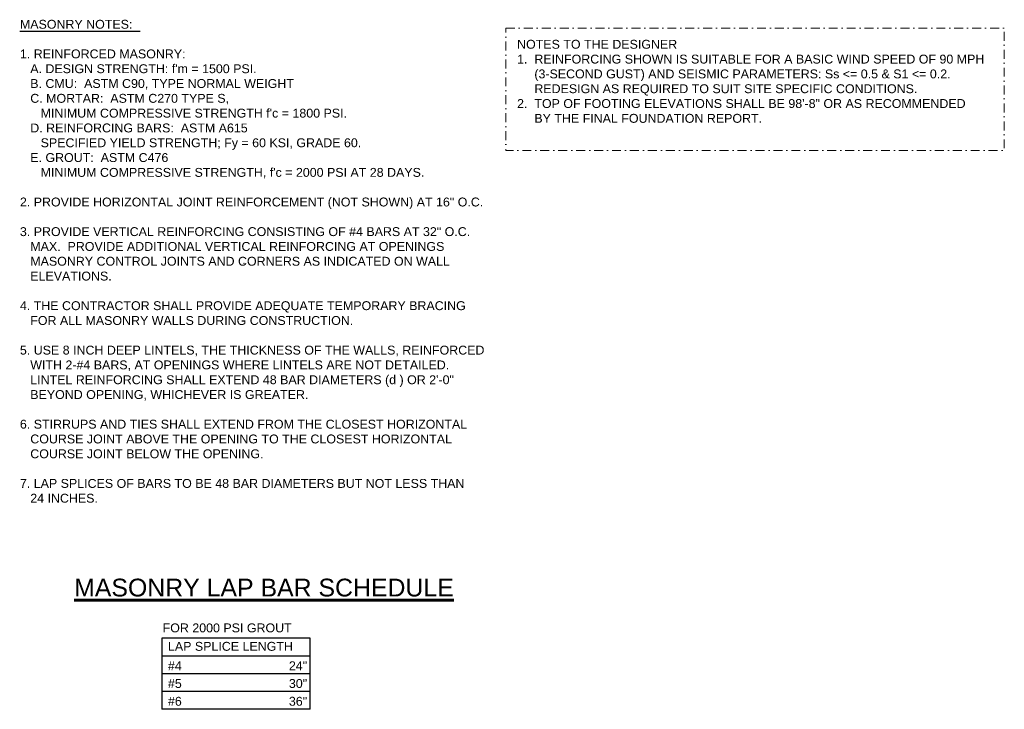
# Model space of a CAD drawing. Extents: x -1805 to 917, y -1120 to 704.
# Tile 1 of 5: x -1805 to -1141, y -591 to -126. Entities that reach past the tile are written whole.
import ezdxf

# ---------------------------------------------------------------- set-up
doc = ezdxf.new("R2010")
doc.units = 0
doc.header["$MEASUREMENT"] = 0
doc.linetypes.add('( Dashdot )', pattern=[12.012, 6, -3, 0.012, -3])
for name, color, linetype, lineweight in [('Level 46', 7, 'Continuous', 18), ('Level 47', 7, 'Continuous', 18), ('Level 48', 7, 'Continuous', 18), ('Level 50', 7, 'Continuous', 18)]:
    doc.layers.add(name, color=color, linetype=linetype, lineweight=lineweight)
doc.styles.add('BORD', font='romand.shx')
doc.styles.add('NOTES', font='romans.shx')

msp = doc.modelspace()

# ---------------------------------------------------------------- linework, layer by layer
at = {"layer": 'Level 46', "color": 1, "linetype": 'Continuous', "lineweight": 25}
msp.add_line((-1804.99, -133.36), (-1723.62, -133.36), dxfattribs=at)
at = {"layer": 'Level 48', "color": 1, "linetype": 'Continuous', "lineweight": 25}
for p, q in [((-1608.95, -543.39), (-1709.06, -543.39)), ((-1709.06, -543.39), (-1709.06, -591.39)), ((-1608.95, -591.39), (-1608.95, -543.39)), ((-1608.95, -555.39), (-1709.06, -555.39)), ((-1608.95, -567.39), (-1709.06, -567.39)), ((-1608.95, -579.39), (-1709.06, -579.39)), ((-1608.95, -591.39), (-1709.06, -591.39))]:
    msp.add_line(p, q, dxfattribs=at)
at = {"layer": 'Level 50', "color": 1, "linetype": 'Continuous', "lineweight": 18}
msp.add_point((-1653.71, -290.19), dxfattribs=at)
at = {"layer": 'Level 50', "color": 1, "linetype": '( Dashdot )', "lineweight": 13}
msp.add_3dface([(-1476.88, -131.34), (-1140.64, -131.34), (-1140.64, -214.04), (-1476.88, -214.04)], dxfattribs=at)

# ---------------------------------------------------------------- texts
at = {"layer": 'Level 46', "color": 1, "linetype": 'Continuous', "lineweight": 25, "insert": (-1804.84, -125.76), "char_height": 6, "attachment_point": 1, "style": 'NOTES'}
msp.add_mtext('\\fArial|b0|i0|c0|p39;MASONRY NOTES:\\P\\P1. REINFORCED MASONRY:\\P   A. DESIGN STRENGTH: f\'m = 1500 PSI.\\P   B. CMU:  ASTM C90, TYPE NORMAL WEIGHT\\P   C. MORTAR:  ASTM C270 TYPE S,\\P      MINIMUM COMPRESSIVE STRENGTH f\'c = 1800 PSI.\\P   D. REINFORCING BARS:  ASTM A615\\P      SPECIFIED YIELD STRENGTH; Fy = 60 KSI, GRADE 60.\\P   E. GROUT:  ASTM C476\\P      MINIMUM COMPRESSIVE STRENGTH, f\'c = 2000 PSI AT 28 DAYS.\\P\\P2. PROVIDE HORIZONTAL JOINT REINFORCEMENT (NOT SHOWN) AT 16" O.C.\\P\\P3. PROVIDE VERTICAL REINFORCING CONSISTING OF #4 BARS AT 32" O.C.\\P   MAX.  PROVIDE ADDITIONAL VERTICAL REINFORCING AT OPENINGS\\P   MASONRY CONTROL JOINTS AND CORNERS AS INDICATED ON WALL \\P   ELEVATIONS.\\P\\P4. THE CONTRACTOR SHALL PROVIDE ADEQUATE TEMPORARY BRACING\\P   FOR ALL MASONRY WALLS DURING CONSTRUCTION.\\P\\P5. USE 8 INCH DEEP LINTELS, THE THICKNESS OF THE WALLS, REINFORCED\\P   WITH 2-#4 BARS, AT OPENINGS WHERE LINTELS ARE NOT DETAILED.\\P   LINTEL REINFORCING SHALL EXTEND 48 BAR DIAMETERS (d ) OR 2\'-0" \\P   BEYOND OPENING, WHICHEVER IS GREATER.\\P\\P6. STIRRUPS AND TIES SHALL EXTEND FROM THE CLOSEST HORIZONTAL\\P   COURSE JOINT ABOVE THE OPENING TO THE CLOSEST HORIZONTAL\\P   COURSE JOINT BELOW THE OPENING.\\P\\P7. LAP SPLICES OF BARS TO BE 48 BAR DIAMETERS BUT NOT LESS THAN\\P   24 INCHES.', dxfattribs=at)
at = {"layer": 'Level 47', "color": 6, "linetype": 'Continuous', "lineweight": 60, "insert": (-1768.26, -503.16), "char_height": 12, "attachment_point": 1, "line_spacing_factor": 0.605025, "style": 'BORD'}
msp.add_mtext('\\fArial|b0|i0|c0|p39;\\LMASONRY LAP BAR SCHEDULE', dxfattribs=at)
at = {"layer": 'Level 48', "color": 1, "linetype": 'Continuous', "lineweight": 25, "char_height": 6, "attachment_point": 1, "style": 'NOTES'}
for s, insert, line_spacing_factor in [('\\fArial|b0|i0|c0|p39;FOR 2000 PSI GROUT', (-1708.54, -533.39), 0.734566), ('\\fArial|b0|i0|c0|p39;LAP SPLICE LENGTH', (-1704.95, -545.85), 0.73163), ('\\fArial|b0|i0|c0|p39;#4', (-1704.95, -558.95), 0.73163), ('\\fArial|b0|i0|c0|p39;24"', (-1623.35, -558.95), 0.73163), ('\\fArial|b0|i0|c0|p39;#5', (-1704.95, -570.95), 0.73163), ('\\fArial|b0|i0|c0|p39;30"', (-1623.35, -570.95), 0.73163), ('\\fArial|b0|i0|c0|p39;#6', (-1704.95, -582.95), 0.73163), ('\\fArial|b0|i0|c0|p39;36"', (-1623.35, -582.95), 0.73163)]:
    msp.add_mtext(s, dxfattribs=dict(at, insert=insert, line_spacing_factor=line_spacing_factor))
at = {"layer": 'Level 50', "color": 1, "linetype": 'Continuous', "lineweight": 13, "insert": (-1469.38, -139.27), "char_height": 6, "attachment_point": 1, "style": 'NOTES'}
msp.add_mtext('\\fArial|b0|i0|c0|p39;NOTES TO THE DESIGNER\\P1.  REINFORCING SHOWN IS SUITABLE FOR A BASIC WIND SPEED OF 90 MPH\\P     (3-SECOND GUST) AND SEISMIC PARAMETERS: Ss <= 0.5 & S1 <= 0.2.\\P     REDESIGN AS REQUIRED TO SUIT SITE SPECIFIC CONDITIONS.\\P2.  TOP OF FOOTING ELEVATIONS SHALL BE 98\'-8" OR AS RECOMMENDED\\P     BY THE FINAL FOUNDATION REPORT.', dxfattribs=at)

doc.saveas('drawing.dxf')
